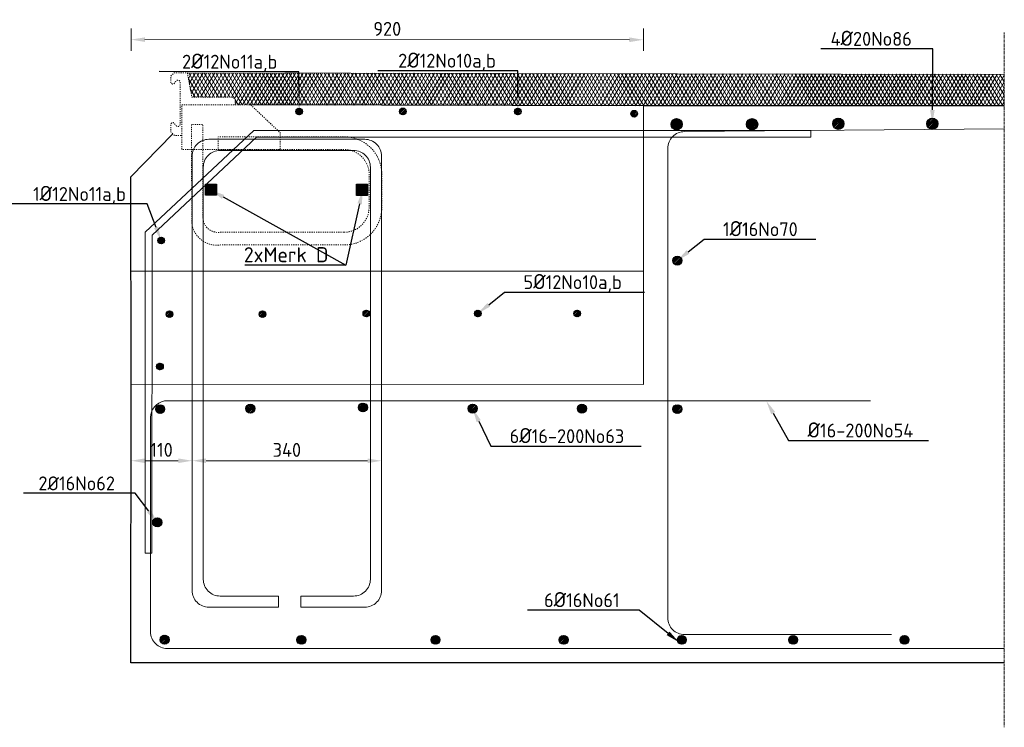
# Model space of a CAD drawing. Header units: millimetres. Extents: x -8028558 to 327273, y -63352 to 83293.
# Tile 103 of 195: x 137735 to 139503, y -24325 to -23054. Entities that reach past the tile are written whole.
import ezdxf
from ezdxf import colors
from ezdxf.entities.mleader import LeaderData, LeaderLine
from ezdxf.math import Vec2, Vec3

# ---------------------------------------------------------------- set-up
doc = ezdxf.new("R2010")
doc.units = ezdxf.units.MM
for name, pattern in [('NLCS-HIDDEN', [4, 2, -2]), ('XX-AFBREEK', [7, 4, -1, 1, -1]), ('ZZ-HIDDEN-SO', [4, 2, -2])]:
    doc.linetypes.add(name, pattern=pattern)
for name, color, linetype, lineweight in [('B-CO-BC-AFBREEKLIJN-G', 7, 'XX-AFBREEK', 18), ('B-CO-BC-BETONVORM-AD', 252, 'Continuous', 18), ('B-CO-BC-BETONVORM-GD', 90, 'Continuous', 25), ('B-CO-BC-BETONVORM-GN', 10, 'ZZ-HIDDEN-SO', 13), ('B-CO-BC-BETONVORM-M', 7, 'Continuous', 18), ('B-CO-BC-STORTNAAD-G', 10, 'BC-STORTNAAD', 18), ('B-CO-BC-WAPENING-GD', 130, 'Continuous', 25), ('B-CO-BC-WAPENING_HOOFDWAPENING-G', 170, 'Continuous', 18), ('B-CO-SC-STAALVORM-GN', 10, 'NLCS-HIDDEN', 13), ('B-CO-VH-GESLOTENVERHARDING_ASFALT-A-10000', 12, 'Continuous', 18), ('B-CO-VH-VERHARDING_ASFALT-G', 252, 'Continuous', 18), ('X-XX-AL-T25', 7, 'Continuous', 25), ('X-XX-AL-VERWIJZING-T25', 7, 'Continuous', 25)]:
    doc.layers.add(name, color=color, linetype=linetype, lineweight=lineweight)
doc.styles.add('NLCS-ISO-MM10-T25', font='NLCS-ISO.ttf', dxfattribs={"height": 25})
doc.linetypes.add('BC-STORTNAAD', pattern='A,15,-1,[175,NLCS.SHX,S=1,R=0,X=0,Y=0],-1', length=17)
doc.dimstyles.new('NLCS-MM10-T25-PIJL_L0_H0', dxfattribs={"dimscale": 10, "dimtxt": 2.5, "dimasz": 2.5, "dimexe": 2, "dimexo": 2, "dimgap": 0.7, "dimtad": 1, "dimdec": 0, "dimzin": 0, "dimdsep": 46, "dimtxsty": 'NLCS-ISO-MM10-T25', "dimcen": 0, "dimdle": 2, "dimclrd": 256, "dimclre": 256, "dimclrt": 256, "dimadec": 0, "dimazin": 0, "dimtfac": 1, "dimtdec": 3, "dimtofl": 0, "dimtmove": 0, "dimatfit": 3, "dimfxl": 2, "dimfxlon": 1, "dimtfillclr": 256, "dimtolj": 1, "dimtzin": 0, "dimlwd": -1, "dimlwe": -1, "dimarcsym": 0})
pattern_1 = [(45, (-5632.6812, 5837.6511), (-1.414213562, 1.414213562), [])]
pattern_2 = [(60, (0, 0), (-5.19615242, 3), []), (120, (0, 0), (-5.19615242, -3), [])]

# ---------------------------------------------------------------- blocks, each defined once
blk = doc.blocks.new('*D2024')
at = {"layer": 'B-CO-BC-BETONVORM-M', "transparency": 16777216}
for p, q in [((138044.6, -23866.1), (138044.6, -23826.1)), ((138384.6, -23866.2), (138384.6, -23826.2)), ((138359.6, -23846.2), (138069.6, -23846.2))]:
    blk.add_line(p, q, dxfattribs=at)
for points in [[(138069.6, -23842), (138069.6, -23850.3), (138044.6, -23846.1)], [(138359.6, -23842.1), (138359.6, -23850.4), (138384.6, -23846.2)]]:
    blk.add_solid(points, dxfattribs=at)
at = {"layer": 'B-CO-BC-BETONVORM-M', "transparency": 16777216, "insert": (138214.6, -23826.7), "char_height": 25, "attachment_point": 5, "rotation": 359.9843, "style": 'NLCS-ISO-MM10-T25'}
blk.add_mtext('\\A1;340', dxfattribs=at)
blk = doc.blocks.new('*D2025')
at = {"layer": 'B-CO-BC-BETONVORM-M', "transparency": 16777216}
for p, q in [((137934.6, -23866.1), (137934.6, -23826.1)), ((138044.6, -23866.1), (138044.6, -23826.1)), ((138019.6, -23846.1), (137959.6, -23846.1))]:
    blk.add_line(p, q, dxfattribs=at)
for points in [[(137959.6, -23842), (137959.6, -23850.3), (137934.6, -23846.1)], [(138019.6, -23842), (138019.6, -23850.3), (138044.6, -23846.1)]]:
    blk.add_solid(points, dxfattribs=at)
at = {"layer": 'B-CO-BC-BETONVORM-M', "transparency": 16777216, "insert": (137989.6, -23826.6), "char_height": 25, "attachment_point": 5, "rotation": 359.9843, "style": 'NLCS-ISO-MM10-T25'}
blk.add_mtext('\\A1;110', dxfattribs=at)
blk = doc.blocks.new('*D2026')
at = {"layer": 'B-CO-BC-BETONVORM-M', "transparency": 16777216}
for p, q in [((137934.8, -23110.1), (137934.8, -23070.1)), ((138854.8, -23110.4), (138854.8, -23070.4)), ((138829.8, -23090.4), (137959.8, -23090.1))]:
    blk.add_line(p, q, dxfattribs=at)
for points in [[(137959.8, -23086), (137959.8, -23094.3), (137934.8, -23090.1)], [(138829.8, -23086.2), (138829.8, -23094.6), (138854.8, -23090.4)]]:
    blk.add_solid(points, dxfattribs=at)
at = {"layer": 'B-CO-BC-BETONVORM-M', "transparency": 16777216, "insert": (138394.8, -23070.8), "char_height": 25, "attachment_point": 5, "rotation": 359.9843, "style": 'NLCS-ISO-MM10-T25'}
blk.add_mtext('\\A1;920', dxfattribs=at)

msp = doc.modelspace()

# ---------------------------------------------------------------- hatches: boundary and pattern name
at = {"layer": 'B-CO-BC-BETONVORM-AD'}
h = msp.add_hatch(dxfattribs=at)
h.set_pattern_fill('ACO-BETON_GEWAPEND', color=256, pattern_type=2)
h.set_pattern_definition([(45, (-4100.1902, 4997.2064), (-1.414213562, 1.414213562), [])])
edge = h.paths.add_edge_path()
edge.add_arc((138236.5, -23219.2), 6, 180, 540, ccw=False)
h = msp.add_hatch(dxfattribs=at)
h.set_pattern_fill('ACO-BETON_GEWAPEND', color=256, pattern_type=2)
h.set_pattern_definition([(45, (-3913.9569, 4997.4003), (-1.414213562, 1.414213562), [])])
edge = h.paths.add_edge_path()
edge.add_arc((138422.7, -23219), 6, 180, 540, ccw=False)
h = msp.add_hatch(dxfattribs=at)
h.set_pattern_fill('ACO-BETON_GEWAPEND', color=256, pattern_type=2)
h.set_pattern_definition([(45, (-3707.4139, 4997.0677), (-1.414213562, 1.414213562), [])])
edge = h.paths.add_edge_path()
edge.add_arc((138629.2, -23219.3), 6, 180, 540, ccw=False)
h = msp.add_hatch(dxfattribs=at)
h.set_pattern_fill('ACO-BETON_GEWAPEND', color=256, pattern_type=2)
h.set_pattern_definition([(45, (-3498.4545, 4993.3095), (-1.414213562, 1.414213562), [])])
edge = h.paths.add_edge_path()
edge.add_arc((138838.2, -23223.1), 6, 180, 540, ccw=False)
h = msp.add_hatch(dxfattribs=at)
h.set_pattern_fill('ACO-BETON_GEWAPEND', color=256, pattern_type=2)
h.set_pattern_definition([(45, (-5922.9144, 4473.2418), (-1.414213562, 1.414213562), [])])
edge = h.paths.add_edge_path()
edge.add_arc((138914.4, -23242), 10, 0, 360)
h = msp.add_hatch(dxfattribs=at)
h.set_pattern_fill('ACO-BETON_GEWAPEND', color=256, pattern_type=2)
h.set_pattern_definition([(45, (-5787.339, 4473.2418), (-1.414213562, 1.414213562), [])])
edge = h.paths.add_edge_path()
edge.add_arc((139050, -23242), 10, 0, 360)
h = msp.add_hatch(dxfattribs=at)
h.set_pattern_fill('ACO-BETON_GEWAPEND', color=256, pattern_type=2)
h.set_pattern_definition([(45, (-5632.6812, 4474.056), (-1.414213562, 1.414213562), [])])
edge = h.paths.add_edge_path()
edge.add_arc((139204.7, -23241.2), 10, 0, 360)
h = msp.add_hatch(dxfattribs=at)
h.set_pattern_fill('ACO-BETON_GEWAPEND', color=256, pattern_type=2)
h.set_pattern_definition([(45, (-5463.7504, 4474.056), (-1.414213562, 1.414213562), [])])
edge = h.paths.add_edge_path()
edge.add_arc((139373.6, -23241.2), 10, 0, 360)
h = msp.add_hatch(dxfattribs=at)
h.set_pattern_fill('ACO-BETON_GEWAPEND', color=256, pattern_type=2)
h.set_pattern_definition([(45, (-4347.8431, 4765.7445), (-1.414213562, 1.414213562), [])])
edge = h.paths.add_edge_path()
edge.add_arc((137988.8, -23450.6), 6, 180, 540, ccw=False)
h = msp.add_hatch(dxfattribs=at)
h.set_pattern_fill('ACO-BETON_GEWAPEND', color=256, pattern_type=2)
h.set_pattern_definition([(45, (-5632.6812, 6104.4431), (-1.414213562, 1.414213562), [])])
h.paths.add_polyline_path([(138923.6, -23486.8, 1), (138907.6, -23486.8, 1)])
h = msp.add_hatch(dxfattribs=at)
h.set_pattern_fill('ACO-BETON_GEWAPEND', color=256, pattern_type=2)
h.set_pattern_definition([(45, (-4332.8919, 4633.268), (-1.414213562, 1.414213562), [])])
edge = h.paths.add_edge_path()
edge.add_arc((138003.8, -23583.1), 6, 180, 540, ccw=False)
h = msp.add_hatch(dxfattribs=at)
h.set_pattern_fill('ACO-BETON_GEWAPEND', color=256, pattern_type=2)
h.set_pattern_definition([(45, (-4165.9043, 4633.268), (-1.414213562, 1.414213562), [])])
edge = h.paths.add_edge_path()
edge.add_arc((138170.8, -23583.1), 6, 180, 540, ccw=False)
h = msp.add_hatch(dxfattribs=at)
h.set_pattern_fill('ACO-BETON_GEWAPEND', color=256, pattern_type=2)
h.set_pattern_definition([(45, (-3979.3453, 4634.6603), (-1.414213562, 1.414213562), [])])
edge = h.paths.add_edge_path()
edge.add_arc((138357.3, -23581.7), 6, 180, 540, ccw=False)
h = msp.add_hatch(dxfattribs=at)
h.set_pattern_fill('ACO-BETON_GEWAPEND', color=256, pattern_type=2)
h.set_pattern_definition([(45, (-3779.1917, 4634.6054), (-1.414213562, 1.414213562), [])])
edge = h.paths.add_edge_path()
edge.add_arc((138557.5, -23581.8), 6, 180, 540, ccw=False)
h = msp.add_hatch(dxfattribs=at)
h.set_pattern_fill('ACO-BETON_GEWAPEND', color=256, pattern_type=2)
h.set_pattern_definition([(45, (-3600.6135, 4634.5565), (-1.414213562, 1.414213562), [])])
edge = h.paths.add_edge_path()
edge.add_arc((138736, -23581.8), 6, 180, 540, ccw=False)
h = msp.add_hatch(dxfattribs=at)
h.set_pattern_fill('ACO-BETON_GEWAPEND', color=256, pattern_type=2)
h.set_pattern_definition([(45, (-4349.9465, 4539.3571), (-1.414213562, 1.414213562), [])])
edge = h.paths.add_edge_path()
edge.add_arc((137986.7, -23677), 6, 180, 540, ccw=False)
h = msp.add_hatch(dxfattribs=at)
h.set_pattern_fill('ACO-BETON_GEWAPEND', color=256, pattern_type=2)
h.set_pattern_definition([(45, (-5656.3555, 5837.6511), (-1.414213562, 1.414213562), [])])
h.paths.add_polyline_path([(138157, -23752.5, 1), (138141, -23752.5, 1)])
h = msp.add_hatch(dxfattribs=at)
h.set_pattern_fill('ACO-BETON_GEWAPEND', color=256, pattern_type=2)
h.set_pattern_definition([(45, (-5588.4365, 5837.6511), (-1.414213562, 1.414213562), [])])
h.paths.add_polyline_path([(138359.1, -23750.5, 1), (138343.1, -23750.5, 1)])
h = msp.add_hatch(dxfattribs=at)
h.set_pattern_fill('ACO-BETON_GEWAPEND', color=256, pattern_type=2)
h.set_pattern_definition([(45, (-5828.8384, 5837.6511), (-1.414213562, 1.414213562), [])])
h.paths.add_polyline_path([(138556.2, -23752.5, 1), (138540.2, -23752.5, 1)])
h = msp.add_hatch(dxfattribs=at)
h.set_pattern_fill('ACO-BETON_GEWAPEND', color=256, pattern_type=2)
h.set_pattern_definition(pattern_1)
h.paths.add_polyline_path([(138752.4, -23752.5, 1), (138736.4, -23752.5, 1)])
h = msp.add_hatch(dxfattribs=at)
h.set_pattern_fill('ACO-BETON_GEWAPEND', color=256, pattern_type=2)
h.set_pattern_definition([(45, (-5670.1439, 5837.6511), (-1.414213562, 1.414213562), [])])
h.paths.add_polyline_path([(137995, -23753.5, 1), (137979, -23753.5, 1)])
h = msp.add_hatch(dxfattribs=at)
h.set_pattern_fill('ACO-BETON_GEWAPEND', color=256, pattern_type=2)
h.set_pattern_definition(pattern_1)
h.paths.add_polyline_path([(138923.6, -23753.5, 1), (138907.6, -23753.5, 1)])
h = msp.add_hatch(dxfattribs=at)
h.set_pattern_fill('ACO-BETON_GEWAPEND', color=256, pattern_type=2)
h.set_pattern_definition([(45, (-5675.2966, 5634.3497), (-1.414213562, 1.414213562), [])])
h.paths.add_polyline_path([(137989.9, -23956.8, 1), (137973.9, -23956.8, 1)])
h = msp.add_hatch(dxfattribs=at)
h.set_pattern_fill('ACO-BETON_GEWAPEND', color=256, pattern_type=2)
h.set_pattern_definition([(45, (-6231.9354, 4049.9843), (-1.414213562, 1.414213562), [])])
h.paths.add_polyline_path([(138003, -24167.4, 1), (137987, -24167.4, 1)])
h = msp.add_hatch(dxfattribs=at)
h.set_pattern_fill('ACO-BETON_GEWAPEND', color=256, pattern_type=2)
h.set_pattern_definition([(45, (-5409.032, 4467.3067), (-1.414213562, 1.414213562), [])])
h.paths.add_polyline_path([(138248.7, -24167.7, 1), (138232.7, -24167.7, 1)])
h = msp.add_hatch(dxfattribs=at)
h.set_pattern_fill('ACO-BETON_GEWAPEND', color=256, pattern_type=2)
h.set_pattern_definition([(45, (-5168.3885, 4467.3067), (-1.414213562, 1.414213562), [])])
h.paths.add_polyline_path([(138489.4, -24167.7, 1), (138473.4, -24167.7, 1)])
h = msp.add_hatch(dxfattribs=at)
h.set_pattern_fill('ACO-BETON_GEWAPEND', color=256, pattern_type=2)
h.set_pattern_definition([(45, (-4938.003, 4467.3067), (-1.414213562, 1.414213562), [])])
h.paths.add_polyline_path([(138719.7, -24167.7, 1), (138703.7, -24167.7, 1)])
h = msp.add_hatch(dxfattribs=at)
h.set_pattern_fill('ACO-BETON_GEWAPEND', color=256, pattern_type=2)
h.set_pattern_definition([(45, (-4725.9988, 4467.3067), (-1.414213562, 1.414213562), [])])
h.paths.add_polyline_path([(138931.7, -24167.7, 1), (138915.7, -24167.7, 1)])
h = msp.add_hatch(dxfattribs=at)
h.set_pattern_fill('ACO-BETON_GEWAPEND', color=256, pattern_type=2)
h.set_pattern_definition([(45, (-4525.9988, 4467.3067), (-1.414213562, 1.414213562), [])])
h.paths.add_polyline_path([(139131.7, -24167.7, 1), (139115.7, -24167.7, 1)])
h = msp.add_hatch(dxfattribs=at)
h.set_pattern_fill('ACO-BETON_GEWAPEND', color=256, pattern_type=2)
h.set_pattern_definition([(45, (-4325.9988, 4467.3067), (-1.414213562, 1.414213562), [])])
h.paths.add_polyline_path([(139331.7, -24167.7, 1), (139315.7, -24167.7, 1)])
at = {"layer": 'B-CO-VH-GESLOTENVERHARDING_ASFALT-A-10000', "true_color": 0x636466}
h = msp.add_hatch(dxfattribs=at)
h.set_pattern_fill('AVH-ASFALT_LAAG1-SOD', color=251, scale=10, pattern_type=2)
h.set_pattern_definition(pattern_2)
h.paths.add_polyline_path([(136042.1, -23151.9), (136042.5, -23208.8), (136561.8, -23208.8), (137266.7, -23207.3), (137390.5, -23207.3), (137390.5, -23219), (137395.2, -23219), (137403.2, -23149.7)])
h.paths.add_polyline_path([(138035.9, -23149.8), (138044, -23193.6), (138116.3, -23193.6), (138121.8, -23196.5), (138121.8, -23207.3), (138149.6, -23207.3), (138854.8, -23209), (139373.8, -23209.2), (139374.2, -23152.3)])
h = msp.add_hatch(dxfattribs=at)
h.set_pattern_fill('AVH-ASFALT_LAAG1-SOD', color=251, scale=10, pattern_type=2)
h.set_pattern_definition(pattern_2)
h.paths.add_polyline_path([(139502.9, -23152.5), (139374.2, -23152.3), (139373.8, -23209.2), (139502.9, -23209.2)])
at = {"layer": 'X-XX-AL-T25', "true_color": 0x636466}
h = msp.add_hatch(color=251, dxfattribs=at)
h.dxf.hatch_style = 1
h.paths.add_polyline_path([(138068.3, -23349.6), (138088.3, -23349.6), (138088.3, -23369.6), (138068.3, -23369.6)])
h = msp.add_hatch(color=251, dxfattribs=at)
h.dxf.hatch_style = 1
h.paths.add_polyline_path([(138339.6, -23349.7), (138359.6, -23349.7), (138359.6, -23369.7), (138339.6, -23369.7)])

# ---------------------------------------------------------------- linework, layer by layer
at = {"layer": 'B-CO-BC-AFBREEKLIJN-G', "flags": 128}
msp.add_lwpolyline([(139502.9, -23077.2), (139502.9, -24324.7)], dxfattribs=at)
at = {"layer": 'B-CO-BC-BETONVORM-GD', "ltscale": 500, "flags": 128}
for points in [[(139502.9, -23209.2), (138854.8, -23209), (138149.6, -23207.3)], [(137934.6, -23336.2), (138009.5, -23259.1)], [(137934.7, -23708.8), (137934.6, -23336.2)], [(137934.5, -24208.8), (137934.7, -23708.8)], [(139502.9, -24209.2), (137934.5, -24208.8)]]:
    msp.add_lwpolyline(points, dxfattribs=at)
at = {"layer": 'B-CO-BC-BETONVORM-GN', "flags": 128}
msp.add_lwpolyline([(138025.8, -23207.3), (138149.6, -23207.3), (138202.8, -23257.4), (138202.8, -23287.4), (138025.8, -23287.4), (138025.8, -23207.3)], dxfattribs=at)
msp.add_lwpolyline([(138317.5, -23435.9, 0.414214), (138362.3, -23391), (138362.3, -23332.2, 0.414214), (138317.5, -23287.4), (138091, -23287.4), (138091, -23264.6), (138317.5, -23264.6, -0.414214), (138385.1, -23332.2), (138385.1, -23391, -0.414214), (138317.5, -23458.7), (138095.5, -23458.7, -0.415574), (138043.9, -23420.3), (138043.2, -23242.4), (138063.8, -23242.4), (138063.8, -23411.7, 0.431584), (138095.5, -23435.9)], format="xyb", close=True, dxfattribs=at)
at = {"layer": 'B-CO-BC-STORTNAAD-G', "flags": 128}
for points in [[(137934.7, -23708.8), (138854.7, -23709), (138854.8, -23209)], [(137934.7, -23505.8), (138855.6, -23505.8)]]:
    msp.add_lwpolyline(points, dxfattribs=at)
at = {"layer": 'B-CO-BC-WAPENING-GD'}
for points in [[(138088.3, -23369.6), (138068.3, -23369.6), (138068.3, -23349.6), (138088.3, -23349.6)], [(138359.6, -23369.7), (138339.6, -23369.7), (138339.6, -23349.7), (138359.6, -23349.7)]]:
    msp.add_lwpolyline(points, close=True, dxfattribs=at)
for centre, radius in [((138236.5, -23219.2), 6), ((138422.7, -23219), 6), ((138629.2, -23219.3), 6), ((138838.2, -23223.1), 6), ((138914.4, -23242), 10), ((139050, -23242), 10), ((139204.7, -23241.2), 10), ((139373.6, -23241.2), 10), ((137988.8, -23450.6), 6), ((138915.6, -23486.8), 8), ((138003.8, -23583.1), 6), ((138170.8, -23583.1), 6), ((138357.3, -23581.7), 6), ((138557.5, -23581.8), 6), ((138736, -23581.8), 6), ((137986.7, -23677), 6), ((138149, -23752.5), 8), ((138351.1, -23750.5), 8), ((138548.2, -23752.5), 8), ((138744.4, -23752.5), 8), ((137987, -23753.5), 8), ((138915.6, -23753.5), 8), ((137981.9, -23956.8), 8), ((137995, -24167.4), 8), ((138240.7, -24167.7), 8), ((138481.4, -24167.7), 8), ((138711.7, -24167.7), 8), ((138923.7, -24167.7), 8), ((139123.7, -24167.7), 8), ((139323.7, -24167.7), 8)]:
    msp.add_circle(centre, radius, dxfattribs=at)
at = {"layer": 'B-CO-BC-WAPENING_HOOFDWAPENING-G', "ltscale": 500, "flags": 128}
msp.add_lwpolyline([(139155.6, -23253.2), (139155.6, -23265.2), (138159.8, -23265), (137972.4, -23441.1), (137972.3, -24012.1), (137960.3, -24012.1), (137960.4, -23436), (138155, -23253)], close=True, dxfattribs=at)
at = {"layer": 'B-CO-BC-WAPENING_HOOFDWAPENING-G', "flags": 128}
for points in [[(139502.9, -23250.3), (138928.6, -23255.3, 0.414214), (138898.6, -23285.3), (138898.6, -24128.2, 0.414214), (138928.6, -24158.2), (139300.4, -24158.1)], [(139262.3, -23738.8), (137994.7, -23738.8, 0.366864), (137969.8, -23768.8), (137969.8, -24153.3, 0.414214), (137999.8, -24183.3), (139502.9, -24183.3)]]:
    msp.add_lwpolyline(points, format="xyb", dxfattribs=at)
msp.add_lwpolyline([(138364.5, -23488), (138364.5, -23319.1, 0.414214), (138334.5, -23289.1), (138094.5, -23289.1, 0.414214), (138064.5, -23319.1), (138064.5, -24059.1, 0.414214), (138094.5, -24089.1), (138199.5, -24089.1), (138199.5, -24109.1), (138074.5, -24109.1, -0.414214), (138044.5, -24079.1), (138044.5, -23299.1, -0.414214), (138074.5, -23269.1), (138354.5, -23269.1, -0.414214), (138384.5, -23299.1), (138384.5, -24079.1, -0.414214), (138354.5, -24109.1), (138239.5, -24109.1), (138239.5, -24089.1), (138334.5, -24089.1, 0.414214), (138364.5, -24059.1)], format="xyb", close=True, dxfattribs=at)
at = {"layer": 'B-CO-SC-STAALVORM-GN', "flags": 128}
msp.add_lwpolyline([(138121.8, -23207.3), (138121.8, -23196.5), (138116.3, -23193.6), (138044, -23193.6), (138035.9, -23149.8), (138012, -23149.8), (138006.2, -23155.6), (138006.2, -23166.3, 0.748975), (138012.7, -23168.2, -0.045064), (138016, -23164.1, -0.61982), (138022.7, -23166.1), (138022.7, -23242.9, -0.61982), (138016, -23244.9, -0.045064), (138012.7, -23240.7, 0.748975), (138006.2, -23242.6), (138006.2, -23255.8), (138012.7, -23262.4), (138025.8, -23262.4)], format="xyb", dxfattribs=at)
at = {"layer": 'B-CO-VH-VERHARDING_ASFALT-G', "ltscale": 500, "flags": 128}
msp.add_lwpolyline([(138035.9, -23149.8), (139502.9, -23152.5)], dxfattribs=at)

# ---------------------------------------------------------------- dimensions: what is measured, and where the dimension line sits
at = {"layer": 'B-CO-BC-BETONVORM-M'}
for base, p1, p2, picture, middle in [((137934.8, -23090.1), (138854.7, -23709), (137934.7, -23708.8), '*D2026', (138394.8, -23070.8)), ((137934.6, -23846.1), (138044.5, -24079.1), (137934.5, -24204.8), '*D2025', (137989.6, -23826.6)), ((138044.6, -23846.1), (138384.5, -24079.1), (138044.5, -24074.2), '*D2024', (138214.6, -23826.7))]:
    dim = msp.add_linear_dim(base=base, p1=p1, p2=p2, angle=179.9843, dimstyle='NLCS-MM10-T25-PIJL_L0_H0', dxfattribs=at)
    dim.commit()
    dim.dimension.update_dxf_attribs({"geometry": picture, "text_midpoint": middle})

# ---------------------------------------------------------------- leaders
at = {"layer": 'X-XX-AL-VERWIJZING-T25'}
ml = msp.add_multileader_mtext('Standard', dxfattribs=at)
ml.set_content('4{\\H1.08333x;Ø}20No86', color=256, style='NLCS-ISO-MM10-T25')
ml.set_leader_properties(color=256, linetype='ByLayer', lineweight=-1)
ml.build(insert=Vec2(0, 0))
ml.multileader.update_dxf_attribs({"text_left_attachment_type": 5, "text_right_attachment_type": 5, "dogleg_length": 25, "arrow_head_size": 25})
ctx = ml.context
ctx.base_point, ctx.char_height, ctx.arrow_head_size, ctx.landing_gap_size, ctx.plane_origin = Vec3(139181.9, -23106.7), 25, 25, 9, Vec3(139504.5, -23263.7)
ctx.left_attachment, ctx.right_attachment = 5, 5
notes = []
notes.append((ctx, [(0, (1, 1, 0), (139374.5, -23106.7), (-1, 0), 25, [(0, [(139373.6, -23241.2)], 0, [])])]))
ctx.mtext.insert, ctx.mtext.flow_direction = Vec3(139190.9, -23074.2), 5
ml = msp.add_multileader_mtext('Standard', dxfattribs=at)
ml.set_content('2{\\H1.08333x;Ø}12No11a,b', color=256, style='NLCS-ISO-MM10-T25')
ml.set_leader_properties(color=256, linetype='ByLayer', lineweight=-1)
ml.build(insert=Vec2(0, 0))
ml.multileader.update_dxf_attribs({"text_left_attachment_type": 5, "text_right_attachment_type": 5, "dogleg_length": 25, "arrow_head_size": 25})
ctx = ml.context
ctx.base_point, ctx.char_height, ctx.arrow_head_size, ctx.landing_gap_size, ctx.plane_origin, ctx.plane_x_axis, ctx.plane_y_axis = Vec3(138017.4, -23147.7), 25, 25, 9, Vec3(138121.2, -23237), Vec3(1, -0.000274), Vec3(0.000274, 1)
ctx.left_attachment, ctx.right_attachment = 5, 5
notes.append((ctx, [(1, (1, 1, 0), (138236.2, -23147.7), (-1, 0.000274), 25, [(0, [(138236.5, -23219.2)], 0, [])])]))
ctx.mtext.insert, ctx.mtext.text_direction, ctx.mtext.rotation, ctx.mtext.flow_direction = Vec3(138026.4, -23115.2), Vec3(1, -0.000274), 6.282911, 5
ml = msp.add_multileader_mtext('Standard', dxfattribs=at)
ml.set_content('2{\\H1.08333x;Ø}12No10a,b', color=256, style='NLCS-ISO-MM10-T25')
ml.set_leader_properties(color=256, linetype='ByLayer', lineweight=-1)
ml.build(insert=Vec2(0, 0))
ml.multileader.update_dxf_attribs({"text_left_attachment_type": 5, "text_right_attachment_type": 5, "dogleg_length": 25, "arrow_head_size": 25})
ctx = ml.context
ctx.base_point, ctx.char_height, ctx.arrow_head_size, ctx.landing_gap_size, ctx.plane_origin, ctx.plane_x_axis, ctx.plane_y_axis = Vec3(138405.4, -23145.9), 25, 25, 9, Vec3(138498.5, -23235.3), Vec3(1, -0.000274), Vec3(0.000274, 1)
ctx.left_attachment, ctx.right_attachment = 5, 5
notes.append((ctx, [(1, (1, 1, 0), (138629.2, -23146), (-1, 0.000274), 25, [(0, [(138629.2, -23219.3)], 0, [])])]))
ctx.mtext.insert, ctx.mtext.text_direction, ctx.mtext.rotation, ctx.mtext.flow_direction = Vec3(138414.4, -23113.4), Vec3(1, -0.000274), 6.282911, 5
ml = msp.add_multileader_mtext('Standard', dxfattribs=at)
ml.set_content('1{\\H1.08333x;Ø}12No11a,b', color=256, style='NLCS-ISO-MM10-T25')
ml.set_leader_properties(color=256, linetype='ByLayer', lineweight=-1)
ml.build(insert=Vec2(0, 0))
ml.multileader.update_dxf_attribs({"text_left_attachment_type": 5, "text_right_attachment_type": 5, "dogleg_length": 25, "arrow_head_size": 25})
ctx = ml.context
ctx.base_point, ctx.char_height, ctx.arrow_head_size, ctx.landing_gap_size, ctx.plane_origin = Vec3(137749.8, -23385.2), 25, 25, 9, Vec3(137979.7, -23459.8)
ctx.left_attachment, ctx.right_attachment = 5, 5
notes.append((ctx, [(0, (1, 1, 0), (137963.6, -23385.2), (-1, 0), 25, [(0, [(137988.8, -23450.6)], 0, [])])]))
ctx.mtext.insert, ctx.mtext.flow_direction = Vec3(137758.8, -23352.7), 5
ml = msp.add_multileader_mtext('Standard', dxfattribs=at)
ml.set_content('{\\H1.08333x;2xMerk D}', color=256, style='NLCS-ISO-MM10-T25')
ml.set_leader_properties(color=256, linetype='ByLayer', lineweight=-1)
ml.build(insert=Vec2(0, 0))
ml.multileader.update_dxf_attribs({"text_left_attachment_type": 5, "text_right_attachment_type": 5, "dogleg_length": 25, "arrow_head_size": 25})
ctx = ml.context
ctx.base_point, ctx.char_height, ctx.arrow_head_size, ctx.landing_gap_size, ctx.plane_origin = Vec3(138128.3, -23495.2), 25, 25, 9, Vec3(136462.2, -22960.8)
ctx.left_attachment, ctx.right_attachment = 5, 5
notes.append((ctx, [(1, (1, 1, 0), (138320.2, -23495.2), (-1, 0), 25, [(0, [(138078.3, -23360.4)], 0, []), (1, [(138350.8, -23360.4)], 0, [])])]))
ctx.mtext.insert, ctx.mtext.flow_direction = Vec3(138137.3, -23462.7), 5
ml = msp.add_multileader_mtext('Standard', dxfattribs=at)
ml.set_content('1{\\H1.08333x;Ø}16No70', color=256, style='NLCS-ISO-MM10-T25')
ml.set_leader_properties(color=256, linetype='ByLayer', lineweight=-1)
ml.build(insert=Vec2(0, 0))
ml.multileader.update_dxf_attribs({"text_left_attachment_type": 5, "text_right_attachment_type": 5, "dogleg_length": 25, "arrow_head_size": 25})
ctx = ml.context
ctx.base_point, ctx.char_height, ctx.arrow_head_size, ctx.landing_gap_size, ctx.plane_origin, ctx.plane_x_axis, ctx.plane_y_axis = Vec3(138988.7, -23448.4), 25, 25, 9, Vec3(138724.5, -23495.9), Vec3(1, -0.000274), Vec3(0.000274, 1)
ctx.left_attachment, ctx.right_attachment = 5, 5
notes.append((ctx, [(0, (1, 1, 0), (138963.7, -23448.4), (1, -0.000274), 25, [(0, [(138915.6, -23486.8)], 0, [])])]))
ctx.mtext.insert, ctx.mtext.text_direction, ctx.mtext.rotation, ctx.mtext.flow_direction = Vec3(138997.7, -23415.9), Vec3(1, -0.000274), 6.282911, 5
ml = msp.add_multileader_mtext('Standard', dxfattribs=at)
ml.set_content('5{\\H1.08333x;Ø}12No10a,b', color=256, style='NLCS-ISO-MM10-T25')
ml.set_leader_properties(color=256, linetype='ByLayer', lineweight=-1)
ml.build(insert=Vec2(0, 0))
ml.multileader.update_dxf_attribs({"text_left_attachment_type": 5, "text_right_attachment_type": 5, "dogleg_length": 25, "arrow_head_size": 25})
ctx = ml.context
ctx.base_point, ctx.char_height, ctx.arrow_head_size, ctx.landing_gap_size, ctx.plane_origin, ctx.plane_x_axis, ctx.plane_y_axis = Vec3(138630.5, -23543.4), 25, 25, 9, Vec3(138366.4, -23590.9), Vec3(1, -0.000274), Vec3(0.000274, 1)
ctx.left_attachment, ctx.right_attachment = 5, 5
notes.append((ctx, [(0, (1, 1, 0), (138605.5, -23543.4), (1, -0.000274), 25, [(0, [(138557.5, -23581.8)], 0, [])])]))
ctx.mtext.insert, ctx.mtext.text_direction, ctx.mtext.rotation, ctx.mtext.flow_direction = Vec3(138639.5, -23510.9), Vec3(1, -0.000274), 6.282911, 5
ml = msp.add_multileader_mtext('Standard', dxfattribs=at)
ml.set_content('{\\H1.08333x;Ø}16-200No54', color=256, style='NLCS-ISO-MM10-T25')
ml.set_leader_properties(color=256, linetype='ByLayer', lineweight=-1)
ml.build(insert=Vec2(0, 0))
ml.multileader.update_dxf_attribs({"text_left_attachment_type": 5, "text_right_attachment_type": 5, "dogleg_length": 25, "arrow_head_size": 25})
ctx = ml.context
ctx.base_point, ctx.char_height, ctx.arrow_head_size, ctx.landing_gap_size, ctx.plane_origin = Vec3(139140.6, -23809.8), 25, 25, 9, Vec3(138944.6, -23761.3)
ctx.left_attachment, ctx.right_attachment = 5, 5
notes.append((ctx, [(0, (1, 1, 0), (139115.6, -23809.8), (1, 0), 25, [(0, [(139075.5, -23738.8)], 0, [])])]))
ctx.mtext.insert, ctx.mtext.rotation, ctx.mtext.flow_direction = Vec3(139149.6, -23777.3), 6.283185, 5
ml = msp.add_multileader_mtext('Standard', dxfattribs=at)
ml.set_content('6{\\H1.08333x;Ø}16-200No63', color=256, style='NLCS-ISO-MM10-T25')
ml.set_leader_properties(color=256, linetype='ByLayer', lineweight=-1)
ml.build(insert=Vec2(0, 0))
ml.multileader.update_dxf_attribs({"text_left_attachment_type": 5, "text_right_attachment_type": 5, "dogleg_length": 25, "arrow_head_size": 25})
ctx = ml.context
ctx.base_point, ctx.char_height, ctx.arrow_head_size, ctx.landing_gap_size, ctx.plane_origin, ctx.plane_x_axis, ctx.plane_y_axis = Vec3(138605.6, -23819.9), 25, 25, 9, Vec3(138357.2, -23761.7), Vec3(1, -0.000274), Vec3(0.000274, 1)
ctx.left_attachment, ctx.right_attachment = 5, 5
notes.append((ctx, [(0, (1, 1, 0), (138580.6, -23819.8), (1, -0.000274), 25, [(0, [(138548.2, -23752.5)], 0, [])])]))
ctx.mtext.insert, ctx.mtext.text_direction, ctx.mtext.rotation, ctx.mtext.flow_direction = Vec3(138614.6, -23787.4), Vec3(1, -0.000274), 6.282911, 5
ml = msp.add_multileader_mtext('Standard', dxfattribs=at)
ml.set_content('2Ø16No62', color=256, style='NLCS-ISO-MM10-T25')
ml.set_leader_properties(color=256, linetype='ByLayer', lineweight=-1)
ml.build(insert=Vec2(0, 0))
ml.multileader.update_dxf_attribs({"text_left_attachment_type": 5, "text_right_attachment_type": 5, "dogleg_length": 25, "arrow_head_size": 25})
ctx = ml.context
ctx.base_point, ctx.char_height, ctx.arrow_head_size, ctx.landing_gap_size, ctx.plane_origin = Vec3(137759.4, -23904.3), 25, 25, 9, Vec3(138112.6, -23972.9)
ctx.left_attachment, ctx.right_attachment = 5, 5
notes.append((ctx, [(0, (1, 1, 0), (137942.4, -23904.3), (-1, 0), 25, [(0, [(137981.9, -23956.8)], 0, [])])]))
ctx.mtext.insert, ctx.mtext.flow_direction = Vec3(137768.4, -23874.3), 5
ml = msp.add_multileader_mtext('Standard', dxfattribs=at)
ml.set_content('6{\\H1.08333x;Ø}16No61', color=256, style='NLCS-ISO-MM10-T25')
ml.set_leader_properties(color=256, linetype='ByLayer', lineweight=-1)
ml.build(insert=Vec2(0, 0))
ml.multileader.update_dxf_attribs({"text_left_attachment_type": 5, "text_right_attachment_type": 5, "dogleg_length": 25, "arrow_head_size": 25})
ctx = ml.context
ctx.base_point, ctx.char_height, ctx.arrow_head_size, ctx.landing_gap_size, ctx.plane_origin = Vec3(138667.4, -24114.4), 25, 25, 9, Vec3(138966.3, -24194.2)
ctx.left_attachment, ctx.right_attachment = 5, 5
notes.append((ctx, [(0, (1, 1, 0), (138847.4, -24114.4), (-1, 0), 25, [(0, [(138918.5, -24171.7)], 0, [])])]))
ctx.mtext.insert, ctx.mtext.flow_direction = Vec3(138676.4, -24081.9), 5
for ctx, leaders in notes:
    for number, flags, end, landing, length, lines in leaders:
        leader = LeaderData()
        leader.index, (leader.has_last_leader_line, leader.has_dogleg_vector, leader.attachment_direction) = number, flags
        leader.last_leader_point, leader.dogleg_vector, leader.dogleg_length = Vec3(end), Vec3(landing), length
        for number, points, colour, breaks in lines:
            line = LeaderLine()
            line.index, line.vertices, line.color, line.breaks = number, Vec3.list(points), colors.encode_raw_color(colour), breaks
            leader.lines.append(line)
        ctx.leaders.append(leader)

doc.saveas('drawing.dxf')
